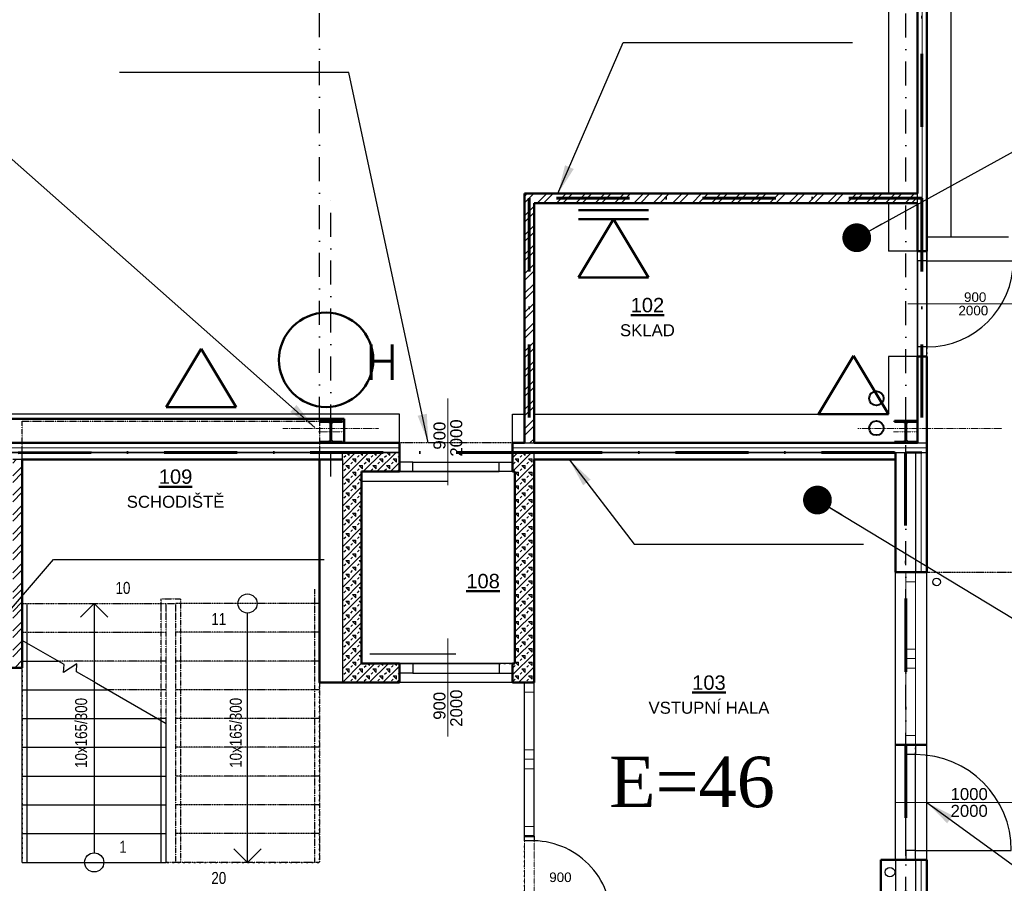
# Model space of a CAD drawing. Header units: millimetres. Extents: x 2886542 to 7567581, y -792623 to 134766.
# Tile 184 of 256: x 4530239 to 4540513, y -279271 to -270264. Entities that reach past the tile are written whole.
import ezdxf
from ezdxf.enums import TextEntityAlignment as Align

# ---------------------------------------------------------------- set-up
doc = ezdxf.new("R2010")
doc.units = ezdxf.units.MM
for name, pattern in [('ACAD_ISO04W100', [30, 24, -3, 0, -3]), ('DASHDOT', [1, 0.5, -0.25, 0, -0.25]), ('DASHDOTX2', [50.8, 25.4, -12.7, 0, -12.7]), ('DIVIDE', [1.25, 0.5, -0.25, 0, -0.25, 0, -0.25]), ('DOT', [0.25, 0, -0.25])]:
    doc.linetypes.add(name, pattern=pattern)
for name, color, linetype, lineweight in [('CKDVERE_', 7, 'Continuous', 25), ('CKDVERE_NADROVINOU', 1, 'DASHDOT', 18), ('CKDVERE_OSY', 1, 'Continuous', 18), ('CKDVERE_POPIS', 3, 'Continuous', 25), ('CKDVERE_PRAH', 7, 'Continuous', 25), ('CKDVERE_ZARUBNE_RAM', 5, 'Continuous', 25), ('CKIZOLACE', 1, 'Continuous', 18), ('CKOKNA', 1, 'Continuous', 18), ('CKPOPISM', 250, 'Continuous', 50), ('CKPOPISM_POPIS', 3, 'Continuous', 25), ('CKPROSTUPY_NADROVINOU', 7, 'DASHDOT', 25), ('CKRASTR', 7, 'DASHDOT', 18), ('CKSCHODY_NADROVINOU', 7, 'DIVIDE', 25), ('CKSCHODY_PODROVINOU', 7, 'Continuous', 25), ('CKSCHODY_POPIS', 3, 'Continuous', 25), ('CKSCHODY_VYSTUP', 7, 'Continuous', 25), ('CKSTENY_NADROVINOU', 7, 'DIVIDE', 25), ('CKSTENY_PODROVINOU', 7, 'Continuous', 25), ('CKSTENY_REZ', 6, 'Continuous', 50), ('CSPROFILY_OSY', 1, 'DASHDOT', 18), ('CSPROFILY_REZY', 4, 'Continuous', 50), ('pohledy', 7, 'Continuous', 25), ('ZTI-DEŠŤOVÁ-KANALIZACE', 210, 'Continuous', 40), ('ZTI-SPLAŠKOVÁ KANALIZACE', 80, 'Continuous', 30)]:
    doc.layers.add(name, color=color, linetype=linetype, lineweight=lineweight)
doc.layers.add('CKDVERE_DORAZ', color=7, linetype='DOT', lineweight=25, plot=False)
doc.layers.add('požárničina', color=10, linetype='Continuous')
doc.layers.add('srafy', color=251, linetype='Continuous')
doc.styles.add('ARIAL', font='arial.ttf')
doc.styles.add('ROMANT', font='romant')
doc.styles.get("Standard").update_dxf_attribs({"font": 'arial.ttf'})
doc.linetypes.add('IZOLACE_POLYSTYREN_EXPANDOVANY', pattern='A,1,[224,CADKON.SHX,S=0.01,R=0,X=-0.5,Y=-1.74],-2', length=3)
doc.linetypes.add('IZOLACE_POLYSTYREN_PENOVY', pattern='A,0.001,[228,CADKON.SHX,S=0.1,R=0,X=0,Y=0],-2', length=2.001)
doc.dimstyles.new('úhlová', dxfattribs={"dimscale": 0.2, "dimtxt": 2.5, "dimasz": 1.5, "dimexe": 0, "dimexo": 3, "dimgap": 1, "dimtad": 1, "dimdec": 0, "dimzin": 0, "dimdsep": 46, "dimtxsty": 'ROMANT', "dimcen": 5, "dimclrd": 256, "dimclre": 256, "dimclrt": 7, "dimadec": 1, "dimazin": 0, "dimtfac": 1, "dimtdec": 0, "dimtix": 1, "dimtmove": 2, "dimatfit": 3, "dimfxl": 0, "dimtvp": 2, "dimtolj": 1, "dimtzin": 0, "dimarcsym": 0})
pattern_1 = [(45, (4436041.63, -343485.66), (-101.02788, 101.02788), []), (45, (4436108.99, -343485.66), (-101.02788, 101.02788), [])]
pattern_2 = [(45, (4436041.63, -343485.66), (-70.71068, 70.71068), []), (45, (4436112.34, -343485.66), (-70.71068, 70.71068), [25, -75]), (135, (4436165.38, -343467.98), (-70.71068, -70.71068), [50, -50]), (0, (4436130.02, -343432.625), (70.71068, 70.71068), [35.35534, -106.06602]), (90, (4436165.38, -343467.98), (-70.71068, 70.71068), [35.35534, -106.06602])]

# ---------------------------------------------------------------- blocks, each defined once
blk = doc.blocks.new('CK_S_EXT_HEAHEA240')
for p, q in [((-120, 115), (120, 115)), ((-120, 115), (-120, 103)), ((-120, 103), (-24.75, 103)), ((120, 103), (24.75, 103)), ((120, 115), (120, 103)), ((-3.75, -82), (-3.75, 82)), ((3.75, -82), (3.75, 82)), ((-120, -115), (-120, -103)), ((-120, -103), (-24.75, -103)), ((-120, -115), (120, -115)), ((120, -103), (24.75, -103)), ((120, -115), (120, -103))]:
    blk.add_line(p, q)
for centre, start, end in [((-24.75, 82), 0, 90), ((24.75, 82), 90, 180), ((-24.75, -82), 270, 0), ((24.75, -82), 180, 270)]:
    blk.add_arc(centre, 21, start, end)
blk = doc.blocks.new('CKBL2032316081219')
blk = doc.blocks.new('CKBL2112015091548', base_point=(101049, 65429))
blk = doc.blocks.new('CKBL2112015092642', base_point=(98321, 67318))
blk = doc.blocks.new('CKBL2112615105543', base_point=(101423, 69100))

msp = doc.modelspace()

# ---------------------------------------------------------------- hatches: boundary and pattern name
at = {"layer": 'srafy'}
h = msp.add_hatch(dxfattribs=at)
h.set_pattern_fill('ANSI32', color=0, scale=15, style=0)
h.set_pattern_definition(pattern_1)
h.paths.add_polyline_path([(4539486, -272077.5), (4539306, -272077.5), (4539158, -272077.5), (4539267.6, -272177.5), (4539306, -272177.5), (4539486, -272177.5), (4539606, -272177.5), (4539606, -272077.5)])
h.paths.add_polyline_path([(4533383.1, -274068.1), (4533383.1, -273809.8), (4536028.9, -273809.8), (4536028.9, -274068.1)], flags=24)
h.paths.add_polyline_path([(4533601.9, -274068.1), (4533601.9, -273847.3), (4535810.2, -273847.3), (4535810.2, -274068.1)], flags=24)
h.paths.add_polyline_path([(4533705, -274105.6), (4533705, -273847.3), (4535707.1, -273847.3), (4535707.1, -274105.6)], flags=24)
h.paths.add_polyline_path([(4533301.9, -274068.1), (4533301.9, -273809.8), (4536110.2, -273809.8), (4536110.2, -274068.1)], flags=24)
h.paths.add_polyline_path([(4535435, -273926.4), (4535677, -273926.4), (4535677, -274091.4), (4535435, -274091.4)], flags=24)
h.paths.add_polyline_path([(4535606, -272177.5), (4539267.6, -272177.5), (4539158, -272077.5), (4535506, -272077.5), (4535506, -274677.5), (4535606, -274677.5)])
h = msp.add_hatch(dxfattribs=at)
h.set_pattern_fill('BETON-PERLITBETON', color=0, scale=25, style=0)
h.set_pattern_definition(pattern_2)
h.paths.add_polyline_path([(4533606, -276251.1), (4533806, -276251.1), (4533806, -275077.5), (4533806, -274977.5), (4534201, -274977.5), (4534201, -274877.5), (4534201, -274777.5), (4533606, -274777.5), (4533606, -274852.5)])
h.paths.add_polyline_path([(4533606, -276251.1), (4533606, -277177.5), (4534201, -277177.5), (4534201, -277077.5), (4534201, -276977.5), (4533806, -276977.5), (4533806, -276251.1)])
h.paths.add_polyline_path([(4533639.7, -275724.9), (4533903.7, -275724.9), (4533903.7, -275889.9), (4533639.7, -275889.9)], flags=24)
h.paths.add_polyline_path([(4533888, -277274.5), (4533888, -277010.5), (4534053, -277010.5), (4534053, -277274.5)], flags=24)
h = msp.add_hatch(dxfattribs=at)
h.set_pattern_fill('BETON-PERLITBETON', color=0, scale=25, style=0)
h.set_pattern_definition(pattern_2)
h.paths.add_polyline_path([(4535406, -274977.5), (4535406, -276977.5), (4535381, -276977.5), (4535381, -277077.5), (4535381, -277177.5), (4535506, -277177.5), (4535606, -277177.5), (4535606, -274852.5), (4535606, -274777.5), (4535506, -274777.5), (4535381, -274777.5), (4535381, -274877.5), (4535381, -274977.5)])
h.paths.add_polyline_path([(4533639.7, -275724.9), (4533903.7, -275724.9), (4533903.7, -275889.9), (4533639.7, -275889.9)], flags=24)
h.paths.add_polyline_path([(4533888, -277274.5), (4533888, -277010.5), (4534053, -277010.5), (4534053, -277274.5)], flags=24)
h.paths.add_polyline_path([(4535414.2, -275290.9), (4535609.7, -275290.9), (4535609.7, -275463.4), (4535414.2, -275463.4)], flags=24)
h = msp.add_hatch(dxfattribs=at)
h.set_pattern_fill('ANSI32', color=0, scale=15, style=0)
h.set_pattern_definition(pattern_1)
h.paths.add_polyline_path([(4528866, -277022.5), (4528866, -276922.5), (4527316, -276922.5), (4527016, -276922.5), (4527016, -277022.5)])
h.paths.add_polyline_path([(4528966, -277022.5), (4529166, -277022.5), (4529166, -276922.5), (4528866, -276922.5), (4528866, -277022.5), (4528866, -277072.5), (4528966, -277072.5)])
h.paths.add_polyline_path([(4530166, -276922.5), (4530116, -276922.5), (4530066, -276922.5), (4530066, -277022.5), (4530266, -277022.5), (4530266, -276952.5), (4530266, -276737.7), (4530266, -276652.5), (4530266, -276352.5), (4530266, -274852.5), (4530166, -274852.5)])
h.paths.add_polyline_path([(4528866, -278022.5), (4528866, -278922.5), (4528416, -278922.5), (4528416, -279022.5), (4528966, -279022.5), (4528966, -277872.5), (4528866, -277872.5), (4528866, -277922.5)])
h.paths.add_polyline_path([(4528416, -278922.5), (4527016, -278922.5), (4527016, -279022.5), (4528416, -279022.5)])
h.paths.add_polyline_path([(4528016, -278022.5), (4528016, -277922.5), (4527016, -277922.5), (4527016, -278022.5)])

# ---------------------------------------------------------------- linework, layer by layer
at = {"layer": 'CKDVERE_', "color": 0}
for p, q in [((4539706, -272777.5), (4540606, -272777.5)), ((4533806, -275077.5), (4534706, -275077.5)), ((4533891, -276877.5), (4534791, -276877.5)), ((4539586, -278927.5), (4540586, -278927.5))]:
    msp.add_line(p, q, dxfattribs=at)
for centre, radius, start, end in [((4539706, -272777.5), 900, 270, 0), ((4539586, -278927.5), 1000, 0, 90), ((4535590.6, -279646.7), 819.4, 354.34379, 88.92328)]:
    msp.add_arc(centre, radius, start, end, dxfattribs=at)
at = {"layer": 'CKDVERE_DORAZ', "color": 0}
for p, q in [((4539706, -270677.5), (4539706, -271677.5)), ((4539706, -272677.5), (4539706, -273777.5)), ((4534206, -274977.5), (4535206, -274977.5)), ((4534116, -276977.5), (4535296, -276977.5)), ((4534381, -276977.5), (4535381, -276977.5)), ((4539586, -279027.5), (4539586, -277827.5)), ((4535506, -280077.5), (4535506, -278877.5))]:
    msp.add_line(p, q, dxfattribs=at)
msp.add_lwpolyline([(4530266, -279052.5), (4533366, -279052.5), (4533366, -274852.5), (4530266, -274852.5), (4530266, -279052.5)], dxfattribs=at)
at = {"layer": 'CKDVERE_NADROVINOU', "color": 0}
for p, q in [((4535506, -279727.5), (4535506, -278827.5)), ((4535606, -279727.5), (4535606, -278827.5))]:
    msp.add_line(p, q, dxfattribs=at)
at = {"layer": 'CKDVERE_OSY', "color": 0}
for p, q in [((4539506, -273227.5), (4540770, -273227.5)), ((4534706, -274214), (4534706, -275118.5)), ((4534706, -276719), (4534706, -277738.3)), ((4539372, -278427.5), (4540872, -278427.5))]:
    msp.add_line(p, q, dxfattribs=at)
at = {"layer": 'CKDVERE_PRAH', "color": 0}
for p, q in [((4539606, -272777.5), (4539606, -273677.5)), ((4539706, -272777.5), (4539706, -273677.5)), ((4534341, -274877.5), (4535241, -274877.5)), ((4534341, -274977.5), (4535241, -274977.5)), ((4534341, -276977.5), (4535241, -276977.5)), ((4534341, -277077.5), (4535241, -277077.5)), ((4539486, -278927.5), (4539486, -277927.5)), ((4539586, -278927.5), (4539586, -277927.5))]:
    msp.add_line(p, q, dxfattribs=at)
at = {"layer": 'CKDVERE_ZARUBNE_RAM', "color": 0}
for p, q in [((4539606, -272777.5), (4539606, -272677.5)), ((4539606, -272677.5), (4539706, -272677.5)), ((4539706, -272777.5), (4539606, -272777.5)), ((4539706, -272677.5), (4539706, -272777.5)), ((4539606, -273677.5), (4539606, -273777.5)), ((4539706, -273677.5), (4539606, -273677.5)), ((4539706, -273777.5), (4539706, -273677.5)), ((4539606, -273777.5), (4539706, -273777.5)), ((4534341, -274877.5), (4534201, -274877.5)), ((4534201, -274877.5), (4534201, -274977.5)), ((4534341, -274977.5), (4534341, -274877.5)), ((4535241, -274977.5), (4535241, -274877.5)), ((4535241, -274877.5), (4535381, -274877.5)), ((4535381, -274877.5), (4535381, -274977.5)), ((4534201, -274977.5), (4534341, -274977.5)), ((4535381, -274977.5), (4535241, -274977.5)), ((4534201, -276977.5), (4534341, -276977.5)), ((4534201, -277077.5), (4534201, -276977.5)), ((4534341, -276977.5), (4534341, -277077.5)), ((4535381, -276977.5), (4535241, -276977.5)), ((4535241, -276977.5), (4535241, -277077.5)), ((4535381, -277077.5), (4535381, -276977.5)), ((4534341, -277077.5), (4534201, -277077.5)), ((4535241, -277077.5), (4535381, -277077.5)), ((4539486, -277927.5), (4539486, -277827.5)), ((4539486, -277827.5), (4539586, -277827.5)), ((4539586, -277827.5), (4539586, -277927.5)), ((4539586, -277927.5), (4539486, -277927.5)), ((4535506, -278827.5), (4535506, -278777.5)), ((4535506, -278777.5), (4535606, -278777.5)), ((4535606, -278827.5), (4535506, -278827.5)), ((4535606, -278777.5), (4535606, -278827.5)), ((4539586, -278927.5), (4539486, -278927.5)), ((4539486, -278927.5), (4539486, -279027.5)), ((4539586, -279027.5), (4539586, -278927.5)), ((4539486, -279027.5), (4539586, -279027.5))]:
    msp.add_line(p, q, dxfattribs=at)
at = {"layer": 'CKIZOLACE', "color": 0}
msp.add_line((4539606, -272677.5), (4539606, -252377.5), dxfattribs=at)
at = {"layer": 'CKIZOLACE', "color": 0, "linetype": 'IZOLACE_POLYSTYREN_PENOVY', "ltscale": 5}
for points in [[(4539656, -272677.5), (4539656, -252327.5), (4533486, -252327.5)], [(4522766, -274727.5), (4534201, -274727.5)], [(4535381, -274727.5), (4539706, -274727.5)]]:
    msp.add_lwpolyline(points, dxfattribs=at)
at = {"layer": 'CKIZOLACE', "color": 0, "linetype": 'IZOLACE_POLYSTYREN_EXPANDOVANY', "ltscale": 3}
for points in [[(4539646, -274777.5), (4539646, -276027.5)], [(4539646, -279027.5), (4539646, -281027.5)]]:
    msp.add_lwpolyline(points, dxfattribs=at)
at = {"layer": 'CKOKNA', "color": 0}
for p, q in [((4539486, -276127.5), (4539486, -276027.5)), ((4539586, -276027.5), (4539486, -276027.5)), ((4539586, -276127.5), (4539586, -276027.5)), ((4539486, -276827.5), (4539486, -276127.5)), ((4539586, -276127.5), (4539486, -276127.5)), ((4539586, -276827.5), (4539586, -276127.5)), ((4539586, -276827.5), (4539486, -276827.5)), ((4539486, -276827.5), (4539486, -276927.5)), ((4539586, -276827.5), (4539586, -276927.5)), ((4539586, -276927.5), (4539486, -276927.5)), ((4539486, -276927.5), (4539486, -277027.5)), ((4539586, -276927.5), (4539586, -277027.5)), ((4539486, -277727.5), (4539486, -277027.5)), ((4539586, -277027.5), (4539486, -277027.5)), ((4539586, -277727.5), (4539586, -277027.5)), ((4535506, -277277.5), (4535506, -277177.5)), ((4535506, -277177.5), (4535606, -277177.5)), ((4535606, -277277.5), (4535606, -277177.5)), ((4535506, -277877.5), (4535506, -277277.5)), ((4535506, -277277.5), (4535606, -277277.5)), ((4535606, -277877.5), (4535606, -277277.5)), ((4539586, -277727.5), (4539486, -277727.5)), ((4539486, -277727.5), (4539486, -277827.5)), ((4539586, -277727.5), (4539586, -277827.5)), ((4535506, -277877.5), (4535606, -277877.5)), ((4535506, -277877.5), (4535506, -277977.5)), ((4535606, -277877.5), (4535606, -277977.5)), ((4539586, -277827.5), (4539486, -277827.5)), ((4535506, -277977.5), (4535606, -277977.5)), ((4535506, -277977.5), (4535506, -278077.5)), ((4535606, -277977.5), (4535606, -278077.5)), ((4535506, -278677.5), (4535506, -278077.5)), ((4535506, -278077.5), (4535606, -278077.5)), ((4535606, -278677.5), (4535606, -278077.5)), ((4535506, -278677.5), (4535606, -278677.5)), ((4535506, -278677.5), (4535506, -278777.5)), ((4535606, -278677.5), (4535606, -278777.5)), ((4535506, -278777.5), (4535606, -278777.5))]:
    msp.add_line(p, q, dxfattribs=at)
at = {"layer": 'CKPROSTUPY_NADROVINOU', "color": 0, "ltscale": 500}
for p, q in [((4539486, -286953.8), (4539486, -251527.5)), ((4533366, -274447.5), (4533366, -252377.5)), ((4533486, -275027.5), (4533486, -272027.5))]:
    msp.add_line(p, q, dxfattribs=at)
at = {"layer": 'CKRASTR', "color": 0}
for p, q in [((4532986, -274527.5), (4533986, -274527.5)), ((4538986, -274527.5), (4540486, -274527.5))]:
    msp.add_line(p, q, dxfattribs=at)
at = {"layer": 'CKSCHODY_NADROVINOU', "color": 0, "linetype": 'DASHDOT'}
for p, q in [((4533316, -276202.5), (4533316, -279052.5)), ((4533366, -279052.5), (4531766, -279052.5)), ((4533316, -279052.5), (4533316, -279052.5)), ((4533316, -279052.5), (4533316, -279052.5))]:
    msp.add_line(p, q, dxfattribs=at)
at = {"layer": 'CKSCHODY_NADROVINOU', "color": 0}
for p, q in [((4530266, -276352.5), (4531766, -276352.5)), ((4530266, -276352.5), (4531766, -276352.5)), ((4533366, -276352.5), (4531866, -276352.5)), ((4533366, -276352.5), (4531866, -276352.5)), ((4530266, -276652.5), (4531766, -276652.5)), ((4533366, -276652.5), (4531866, -276652.5)), ((4531766, -276952.5), (4530638.1, -276952.5)), ((4533366, -276952.5), (4531866, -276952.5)), ((4531766, -277252.5), (4531157.7, -277252.5)), ((4533366, -277252.5), (4531866, -277252.5)), ((4531766, -277552.5), (4531677.3, -277552.5)), ((4533366, -277552.5), (4531866, -277552.5)), ((4533366, -277852.5), (4531866, -277852.5)), ((4533366, -278152.5), (4531866, -278152.5)), ((4533366, -278452.5), (4531866, -278452.5)), ((4533366, -278752.5), (4531866, -278752.5))]:
    msp.add_line(p, q, dxfattribs=at)
at = {"layer": 'CKSCHODY_NADROVINOU', "color": 0, "linetype": 'DASHDOT'}
for points in [[(4530266, -276737.7), (4530266, -274452.5), (4533366, -274452.5), (4533366, -274777.5)], [(4533366, -274852.5), (4533366, -279052.5), (4533366, -279052.5)], [(4531716, -277603.7), (4531716, -276302.5), (4531916, -276302.5), (4531916, -279052.5), (4531916, -279052.5)], [(4531766, -277603.7), (4531766, -276352.5), (4531866, -276352.5), (4531866, -279052.5), (4531866, -279052.5)]]:
    msp.add_lwpolyline(points, dxfattribs=at)
at = {"layer": 'CKSCHODY_PODROVINOU', "color": 0}
for p, q in [((4530266, -276952.5), (4530638.1, -276952.5)), ((4530266, -277252.5), (4531157.7, -277252.5)), ((4530266, -277552.5), (4531677.3, -277552.5)), ((4530266, -277852.5), (4531766, -277852.5)), ((4530266, -278152.5), (4531766, -278152.5)), ((4530266, -278452.5), (4531766, -278452.5)), ((4530266, -278752.5), (4531766, -278752.5)), ((4530266, -279052.5), (4531766, -279052.5))]:
    msp.add_line(p, q, dxfattribs=at)
for points in [[(4530316, -279052.5), (4530316, -279052.5), (4530316, -276352.5)], [(4530266, -279052.5), (4530266, -279052.5), (4530266, -276737.7)], [(4531716, -279052.5), (4531716, -277586.4)], [(4531766, -279052.5), (4531766, -279052.5), (4531766, -277603.7)]]:
    msp.add_lwpolyline(points, dxfattribs=at)
at = {"layer": 'CKSCHODY_VYSTUP', "color": 0}
for p, q in [((4531016, -276352.5), (4530874.7, -276493.8)), ((4531016, -276352.5), (4531157.3, -276493.8)), ((4531016, -276352.5), (4531016, -278952.6)), ((4532616, -279052.5), (4532616, -276452.4)), ((4531016, -277170.7), (4531766, -277603.7)), ((4531016, -277170.7), (4531766, -277603.7)), ((4532616, -279052.5), (4532474.7, -278911.2)), ((4532616, -279052.5), (4532757.3, -278911.2))]:
    msp.add_line(p, q, dxfattribs=at)
msp.add_lwpolyline([(4531016, -277170.7), (4530831, -277063.8), (4530836, -276980.1), (4530696, -277072.5), (4530701.1, -276988.8), (4530266, -276737.7)], dxfattribs=at)
msp.add_lwpolyline([(4531016, -277170.7), (4530831, -277063.8), (4530836, -276980.1), (4530696, -277072.5), (4530701.1, -276988.8), (4530266, -276737.7)], dxfattribs=at)
for centre, radius in [((4532616, -276352.5), 99.9), ((4531016, -279052.5), 99.9), ((4531016, -279052.5), 0.000000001)]:
    msp.add_circle(centre, radius, dxfattribs=at)
at = {"layer": 'CKSTENY_NADROVINOU', "color": 0}
for p, q in [((4535381, -274677.5), (4534201, -274677.5)), ((4539706, -276027.5), (4540906, -276027.5))]:
    msp.add_line(p, q, dxfattribs=at)
at = {"layer": 'CKSTENY_PODROVINOU', "color": 0}
for p, q in [((4539306, -252677.5), (4539306, -272077.5)), ((4539606, -272177.5), (4539606, -272077.5)), ((4539306, -272177.5), (4539306, -272677.5)), ((4539606, -272677.5), (4539306, -272677.5)), ((4539606, -273777.5), (4539606, -272677.5)), ((4539706, -273777.5), (4539706, -272677.5)), ((4539606, -273777.5), (4539306, -273777.5)), ((4539306, -273777.5), (4539306, -274377.5)), ((4534201, -274377.5), (4497666, -274377.5)), ((4534201, -274677.5), (4534201, -274377.5)), ((4535381, -274677.5), (4535381, -274377.5)), ((4535381, -274377.5), (4535506, -274377.5)), ((4535606, -274377.5), (4539306, -274377.5)), ((4522766, -274677.5), (4534201, -274677.5)), ((4534201, -274677.5), (4534201, -274777.5)), ((4535381, -274677.5), (4535381, -274777.5)), ((4535381, -274677.5), (4539706, -274677.5)), ((4539706, -274677.5), (4539706, -274777.5)), ((4522766, -274777.5), (4534201, -274777.5)), ((4533606, -274777.5), (4523096, -274777.5)), ((4533366, -274852.5), (4533366, -274777.5)), ((4534201, -274777.5), (4533606, -274777.5)), ((4533606, -274852.5), (4533606, -274777.5)), ((4535506, -274777.5), (4535381, -274777.5)), ((4535381, -274777.5), (4539706, -274777.5)), ((4539376, -274777.5), (4535506, -274777.5)), ((4535606, -274852.5), (4535606, -274777.5)), ((4539376, -274777.5), (4539706, -274777.5)), ((4539586, -274777.5), (4539586, -276027.5)), ((4539586, -274777.5), (4539706, -274777.5)), ((4530266, -274852.5), (4530166, -274852.5)), ((4533606, -274852.5), (4533606, -277177.5)), ((4535381, -274977.5), (4534201, -274977.5)), ((4539376, -277827.5), (4539376, -276027.5)), ((4539586, -276027.5), (4539706, -276027.5)), ((4539706, -277827.5), (4539706, -276027.5)), ((4535381, -276977.5), (4534201, -276977.5)), ((4535381, -277177.5), (4534201, -277177.5)), ((4535506, -277177.5), (4535606, -277177.5)), ((4535506, -278777.5), (4535506, -277177.5)), ((4535606, -278777.5), (4535606, -277177.5)), ((4539376, -279027.5), (4539376, -277827.5)), ((4539706, -279027.5), (4539706, -277827.5)), ((4539376, -279027.5), (4539376, -280022.5)), ((4539586, -279027.5), (4539586, -281027.5)), ((4539586, -279027.5), (4539706, -279027.5))]:
    msp.add_line(p, q, dxfattribs=at)
at = {"layer": 'CKSTENY_PODROVINOU', "color": 0, "linetype": 'Continuous'}
msp.add_line((4535506, -274677.5), (4535606, -274677.5), dxfattribs=at)
at = {"layer": 'CKSTENY_REZ', "color": 0}
for p, q in [((4539706, -272677.5), (4539706, -252277.5)), ((4539606, -272077.5), (4539606, -252377.5)), ((4535506, -274677.5), (4535506, -272077.5)), ((4535506, -272077.5), (4539606, -272077.5)), ((4535606, -274677.5), (4535606, -272177.5)), ((4535606, -272177.5), (4539606, -272177.5)), ((4539606, -272677.5), (4539606, -272177.5)), ((4539706, -272677.5), (4539606, -272677.5)), ((4539606, -274677.5), (4539606, -273777.5)), ((4539706, -273777.5), (4539606, -273777.5)), ((4539706, -274777.5), (4539706, -273777.5)), ((4527346, -274427.5), (4533626, -274427.5)), ((4533626, -274677.5), (4533626, -274427.5)), ((4497366, -274677.5), (4534201, -274677.5)), ((4534201, -274777.5), (4534201, -274677.5)), ((4535381, -274677.5), (4535506, -274677.5)), ((4535381, -274777.5), (4535381, -274677.5)), ((4535606, -274677.5), (4539606, -274677.5)), ((4534201, -274777.5), (4534201, -274977.5)), ((4535381, -274777.5), (4535381, -274977.5)), ((4539376, -274777.5), (4539376, -276027.5)), ((4539376, -274777.5), (4539376, -274852.5)), ((4539706, -274777.5), (4539706, -276027.5)), ((4530266, -274852.5), (4530266, -277022.5)), ((4530266, -274852.5), (4533606, -274852.5)), ((4533366, -277177.5), (4533366, -274852.5)), ((4535606, -274852.5), (4539376, -274852.5)), ((4535606, -277177.5), (4535606, -274852.5)), ((4533806, -274977.5), (4533806, -276977.5)), ((4533806, -274977.5), (4534201, -274977.5)), ((4535381, -274977.5), (4535406, -274977.5)), ((4535406, -276977.5), (4535406, -274977.5)), ((4539706, -276027.5), (4539376, -276027.5)), ((4533806, -276977.5), (4534201, -276977.5)), ((4534201, -277177.5), (4534201, -276977.5)), ((4535381, -276977.5), (4535406, -276977.5)), ((4535381, -277177.5), (4535381, -276977.5)), ((4530266, -277022.5), (4530066, -277022.5)), ((4533606, -277177.5), (4533366, -277177.5)), ((4534201, -277177.5), (4533606, -277177.5)), ((4535606, -277177.5), (4535381, -277177.5)), ((4535506, -277177.5), (4535606, -277177.5)), ((4539706, -277827.5), (4539376, -277827.5)), ((4539706, -277827.5), (4539376, -277827.5)), ((4535506, -278777.5), (4535606, -278777.5)), ((4535506, -278777.5), (4535606, -278777.5)), ((4539376, -279027.5), (4539226, -279027.5)), ((4539226, -279027.5), (4539226, -280022.5)), ((4539706, -279027.5), (4539376, -279027.5)), ((4539706, -279027.5), (4539706, -281027.5))]:
    msp.add_line(p, q, dxfattribs=at)
at = {"layer": 'CSPROFILY_OSY', "color": 0}
for p, q in [((4533486, -274437.5), (4533486, -274687.5)), ((4539486, -274437.5), (4539486, -274687.5)), ((4533616, -274562.5), (4533356, -274562.5)), ((4539616, -274562.5), (4539356, -274562.5))]:
    msp.add_line(p, q, dxfattribs=at)
at = {"layer": 'Defpoints', "color": 0}
msp.add_line((4540556, -272533), (4539706, -272533), dxfattribs=at)
at = {"layer": 'pohledy', "color": 0}
for p, q in [((4539956, -252277.5), (4539956, -272533)), ((4539606, -274677.5), (4539706, -274677.5))]:
    msp.add_line(p, q, dxfattribs=at)
msp.add_circle((4539806, -276127.5), 40, dxfattribs=at)
at = {"layer": 'požárničina', "linetype": 'DASHDOTX2', "lineweight": 60, "ltscale": 30}
for p, q in [((4539651, -252330), (4539651, -272126.5)), ((4539651, -272126.5), (4535556, -272126.5)), ((4535556, -272126.5), (4535556, -274777.5)), ((4539651, -272126.5), (4539651, -274777.5)), ((4535556, -274777.5), (4522983, -274782.5)), ((4535556, -274777.5), (4539483, -274777.5)), ((4539483, -274777.5), (4539486, -284527.5))]:
    msp.add_line(p, q, dxfattribs=at)
at = {"layer": 'požárničina', "linetype": 'ACAD_ISO04W100', "lineweight": 50, "ltscale": 50, "extrusion": (0, 0, -1)}
for p, q in [((4536068.1, -272250.6), (4536798.5, -272250.6)), ((4536068.1, -272951.3), (4536433.3, -272344.4)), ((4536068.1, -272344.4), (4536798.5, -272344.4)), ((4536798.5, -272951.3), (4536433.3, -272344.4)), ((4536068.1, -272951.3), (4536798.5, -272951.3)), ((4531766.2, -274303.4), (4532131.4, -273696.5)), ((4532496.6, -274303.4), (4532131.4, -273696.5)), ((4538575, -274377.5), (4538940.1, -273770.6)), ((4539305.3, -274377.5), (4538940.1, -273770.6)), ((4531766.2, -274303.4), (4532496.6, -274303.4)), ((4538575, -274377.5), (4539305.3, -274377.5))]:
    msp.add_line(p, q, dxfattribs=at)
at = {"layer": 'požárničina', "color": 1, "linetype": 'Continuous', "lineweight": 50}
msp.add_line((4539651, -274777.5), (4539483, -274777.5), dxfattribs=at)
at = {"layer": 'požárničina', "lineweight": 50, "ltscale": 50, "extrusion": (0, 0, -1)}
msp.add_circle((-4533436, -273811.4), 492, dxfattribs=at)
at = {"layer": 'ZTI-DEŠŤOVÁ-KANALIZACE', "color": 0}
for centre in [(4539177.9, -274213), (4539177.9, -274523.5)]:
    msp.add_circle(centre, 75, dxfattribs=at)
at = {"layer": 'ZTI-SPLAŠKOVÁ KANALIZACE', "color": 0}
msp.add_circle((4539319.3, -279154.7), 50, dxfattribs=at)

# ---------------------------------------------------------------- block references
at = {"layer": 'CKPOPISM', "color": 0}
ref = msp.add_blockref('CKBL2112615105543', (4536788.7, -273565.4), dxfattribs=dict(at, xscale=0.5, yscale=0.5, zscale=0.5))
ref.add_attrib('JMENO', 'SKLAD', dxfattribs={"layer": 'CKPOPISM_POPIS', "height": 125}).set_placement((4536788.7, -273565.4), align=Align.CENTER)
ref.add_attrib('CISLO', '%%U102', dxfattribs={"height": 150, "style": 'ARIAL'}).set_placement((4536788.7, -273315.4), align=Align.CENTER)
ref = msp.add_blockref('CKBL2032316081219', (4531865.1, -275354.3), dxfattribs=at)
ref.add_attrib('CISLO', '%%U109', dxfattribs={"height": 150, "style": 'ARIAL'}).set_placement((4531865.1, -275104.3), align=Align.CENTER)
ref.add_attrib('JMENO', 'SCHODIŠTĚ', dxfattribs={"layer": 'CKPOPISM_POPIS', "height": 125}).set_placement((4531865.1, -275354.3), align=Align.CENTER)
ref = msp.add_blockref('CKBL2112015092642', (4535073.8, -276193.7), dxfattribs=dict(at, xscale=0.5, yscale=0.5, zscale=0.5))
ref.add_attrib('CISLO', '%%U108', dxfattribs={"height": 150, "style": 'ARIAL'}).set_placement((4535073.8, -276193.7), align=Align.CENTER)
ref = msp.add_blockref('CKBL2112015091548', (4537430.8, -277502.2), dxfattribs=dict(at, xscale=0.5, yscale=0.5, zscale=0.5))
ref.add_attrib('JMENO', 'VSTUPNÍ HALA', dxfattribs={"layer": 'CKPOPISM_POPIS', "height": 125}).set_placement((4537430.8, -277502.2), align=Align.CENTER)
ref.add_attrib('CISLO', '%%U103', dxfattribs={"height": 150, "style": 'ARIAL'}).set_placement((4537430.8, -277252.2), align=Align.CENTER)
at = {"layer": 'CSPROFILY_REZY', "color": 0, "rotation": 180}
for p in [(4533486, -274562.5), (4539486, -274562.5)]:
    msp.add_blockref('CK_S_EXT_HEAHEA240', p, dxfattribs=at)

# ---------------------------------------------------------------- texts
at = {"layer": 'CKDVERE_POPIS', "color": 0}
for s, height, p in [('  900', 100, (4540170, -273207.5)), (' 1000', 125, (4540122, -278402.5)), ('  900', 100, (4535842, -279257.5))]:
    msp.add_text(s, height=height, dxfattribs=at).set_placement(p, align=Align.CENTER)
for height, p in [(100, (4540170, -273247.5)), (125, (4540122, -278452.5))]:
    msp.add_text(' 2000', height=height, dxfattribs=at).set_placement(p, align=Align.TOP_CENTER)
for p in [(4534681, -274650.8), (4534681, -277468.4)]:
    msp.add_text('  900', height=125, rotation=90, dxfattribs=at).set_placement(p, align=Align.CENTER)
for p in [(4534731, -274650.8), (4534731, -277468.4)]:
    msp.add_text(' 2000', height=125, rotation=90, dxfattribs=at).set_placement(p, align=Align.TOP_CENTER)
at = {"layer": 'CKSCHODY_POPIS', "color": 0, "width": 0.8}
for p in [(4530877, -277702.5), (4532490.7, -277701.5)]:
    msp.add_text('10x165/300', height=125, rotation=90, dxfattribs=at).set_placement(p, align=Align.MIDDLE)
at = {"layer": 'Defpoints', "color": 0, "width": 0.8}
for s, p in [('10', (4531316, -276190)), ('11', (4532316, -276515)), ('1', (4531316, -278890)), ('20', (4532316, -279215))]:
    msp.add_text(s, height=125, dxfattribs=at).set_placement(p, align=Align.MIDDLE)
at = {"layer": 'požárničina', "lineweight": 50, "insert": (4532256.3, -273652.1), "char_height": 367.408, "width": 2378.965, "attachment_point": 1}
msp.add_mtext('{\\Ftxt,bigfont|c238;\\W4.8403; \\W1;H}', dxfattribs=at)
at = {"layer": 'požárničina', "linetype": 'DASHDOTX2', "lineweight": 50, "ltscale": 30, "insert": (4536388, -277949.6), "char_height": 526.848, "width": 4917.595, "attachment_point": 1}
msp.add_mtext('{\\fTimes New Roman|b0|i0|c238|p18;E=46}', dxfattribs=at)

# ---------------------------------------------------------------- leaders
at = {"layer": 'požárničina'}
for points, override in [([(4538972.9, -272538), (4542921.7, -270367.8), (4544077.1, -270367.8)], {"dimasz": 1500, "dimgap": 1, "dimtad": 0, "dimldrblk": 'Dot'}), ([(4535855.6, -272077.5), (4536534, -270502.2), (4538927.3, -270502.2)], {"dimasz": 1500, "dimgap": 1, "dimtad": 0}), ([(4534502.3, -274677.5), (4533671.9, -270813.6), (4531278.6, -270813.6)], {"dimasz": 1500, "dimgap": 1, "dimtad": 0}), ([(4533318.7, -274518.4), (4529935.2, -271523.6), (4527541.9, -271523.6)], {"dimasz": 1500, "dimgap": 1, "dimtad": 0}), ([(4535973.4, -274852.5), (4536651.9, -275732.1), (4539045.1, -275732.1)], {"dimasz": 1500, "dimgap": 1, "dimtad": 0}), ([(4538562.8, -275273.6), (4542302.1, -277536.1), (4543457.5, -277536.1)], {"dimasz": 1500, "dimgap": 1, "dimtad": 0, "dimldrblk": 'Dot'}), ([(4529655.7, -276982.4), (4530591.8, -275895.4), (4533415.3, -275895.4)], {"dimasz": 1500, "dimgap": 1, "dimtad": 0}), ([(4539703, -278427.5), (4541851.1, -279991.8), (4546043.8, -279991.8)], {"dimasz": 1500, "dimgap": 1, "dimtad": 0})]:
    msp.add_leader(points, dimstyle='úhlová', override=override, dxfattribs=at)

doc.saveas('drawing.dxf')
